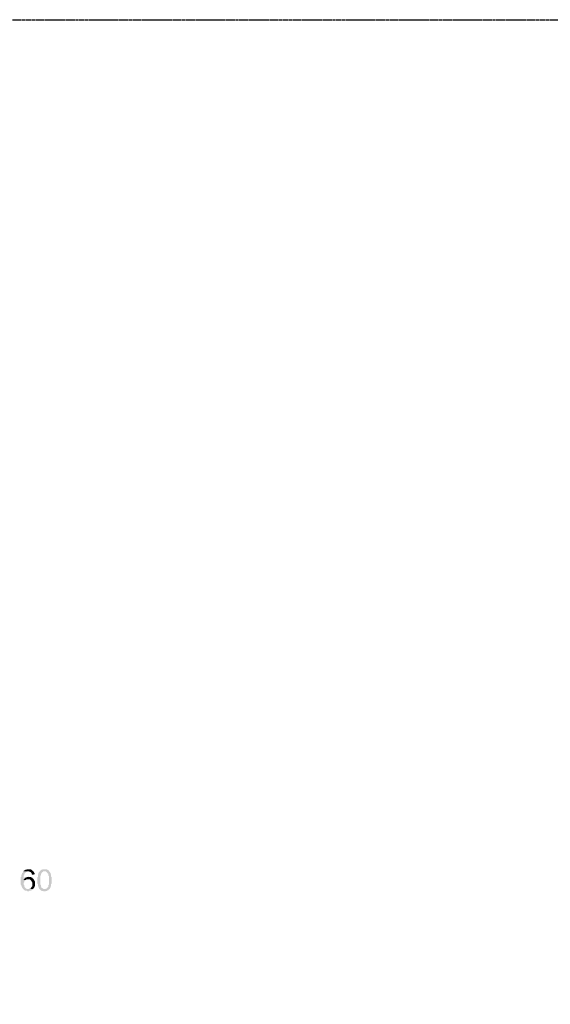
# Model space of a CAD drawing. Header units: millimetres. Extents: x -523 to 1404227, y -783705 to 1038705.
# Tile 208 of 256: x 407798 to 411737, y 245432 to 252743. Entities that reach past the tile are written whole.
import ezdxf

# ---------------------------------------------------------------- set-up
doc = ezdxf.new("R2010")
doc.units = ezdxf.units.MM
doc.linetypes.add('ACAD_ISO08W100', pattern=[36, 24, -3, 6, -3])
doc.layers.add('!!ELEKTRYKA', color=7, linetype='Continuous')

msp = doc.modelspace()

# ---------------------------------------------------------------- hatches: boundary and pattern name
at = {"layer": '!!ELEKTRYKA', "linetype": 'ACAD_ISO08W100'}
for points in [[(407827.54, 246418.5), (407822.95, 246418.5), (407822.95, 246418.5), (407822.95, 246414.27), (407819.27, 246410.05), (407819.27, 246405.82), (407814.68, 246405.82), (407814.68, 246401.59), (407814.68, 246397.37), (407811, 246393.14), (407811, 246388.91), (407811, 246384.68), (407811, 246380.46), (407806.41, 246376.23), (407806.41, 246371.91), (407806.41, 246367.68), (407806.41, 246359.23), (407806.41, 246355), (407806.41, 246350.78), (407806.41, 246346.55), (407806.41, 246342.32), (407806.41, 246338.1), (407806.41, 246333.87), (407806.41, 246325.41), (407806.41, 246321.19), (407811, 246316.96), (407811, 246312.73), (407811, 246308.41), (407814.68, 246304.19), (407814.68, 246299.96), (407814.68, 246299.96), (407819.27, 246295.73), (407819.27, 246291.51), (407822.95, 246291.51), (407822.95, 246287.28), (407827.54, 246287.28), (407827.54, 246283.05), (407832.14, 246278.82), (407835.81, 246278.82), (407840.41, 246274.6), (407844.08, 246274.6), (407848.68, 246274.6), (407853.27, 246274.6), (407856.95, 246270.37), (407861.54, 246270.37), (407861.54, 246270.37), (407865.22, 246270.37), (407869.81, 246274.6), (407874.41, 246274.6), (407878.08, 246274.6), (407882.68, 246274.6), (407887.27, 246278.82), (407887.27, 246278.82), (407890.95, 246283.05), (407895.54, 246283.05), (407899.22, 246287.28), (407861.54, 246287.28), (407856.95, 246287.28), (407853.27, 246287.28), (407848.68, 246291.51), (407844.08, 246291.51), (407844.08, 246291.51), (407840.41, 246295.73), (407835.81, 246299.96), (407835.81, 246304.19), (407832.14, 246308.41), (407832.14, 246308.41), (407832.14, 246312.73), (407832.14, 246316.96), (407827.54, 246321.19), (407827.54, 246325.41), (407827.54, 246329.64), (407827.54, 246333.87), (407832.14, 246338.1), (407832.14, 246342.32), (407832.14, 246346.55), (407835.81, 246346.55), (407840.41, 246350.78), (407840.41, 246355), (407844.08, 246355), (407827.54, 246355), (407827.54, 246359.23), (407827.54, 246363.46), (407827.54, 246371.91), (407827.54, 246376.23), (407827.54, 246380.46), (407827.54, 246384.68), (407827.54, 246388.91), (407832.14, 246388.91), (407832.14, 246393.14), (407832.14, 246397.37), (407835.81, 246401.59), (407835.81, 246405.82), (407840.41, 246410.05), (407844.08, 246410.05), (407844.08, 246414.27), (407848.68, 246414.27), (407853.27, 246418.5), (407856.95, 246418.5), (407861.54, 246418.5)], [(407865.47, 246435.38), (407861.79, 246435.38), (407857.2, 246435.38), (407853.53, 246435.38), (407848.93, 246431.16), (407844.34, 246431.16), (407840.66, 246431.16), (407836.07, 246426.93), (407832.39, 246426.93), (407827.8, 246422.7), (407827.8, 246418.48), (407861.79, 246418.48), (407861.79, 246418.48), (407865.47, 246418.48), (407870.06, 246418.48), (407874.66, 246414.25), (407878.33, 246414.25), (407882.93, 246410.03), (407882.93, 246410.03), (407887.52, 246405.8), (407887.52, 246401.57), (407887.52, 246397.35), (407891.2, 246393.12), (407908.65, 246397.35), (407908.65, 246397.35), (407908.65, 246401.57), (407908.65, 246405.8), (407904.06, 246410.03), (407904.06, 246414.25), (407899.46, 246418.48), (407899.46, 246422.7), (407895.79, 246422.7), (407891.2, 246426.93), (407891.2, 246426.93), (407887.52, 246431.16), (407882.93, 246431.16), (407878.33, 246435.38), (407874.66, 246435.38), (407870.06, 246435.38)], [(407945.76, 246418.55), (407942.09, 246414.32), (407942.09, 246410.01), (407937.5, 246410.01), (407937.5, 246405.78), (407937.5, 246397.34), (407933.83, 246397.34), (407933.83, 246393.11), (407933.83, 246388.89), (407933.83, 246388.89), (407933.83, 246384.67), (407933.83, 246380.44), (407929.24, 246371.9), (407929.24, 246367.68), (407929.24, 246363.46), (407929.24, 246359.23), (407929.24, 246355.01), (407929.24, 246350.78), (407929.24, 246346.56), (407929.24, 246338.11), (407929.24, 246333.89), (407929.24, 246329.58), (407933.83, 246325.35), (407933.83, 246321.13), (407933.83, 246316.9), (407933.83, 246312.68), (407937.5, 246308.46), (407937.5, 246304.23), (407937.5, 246300.01), (407942.09, 246295.79), (407942.09, 246295.79), (407942.09, 246291.47), (407945.76, 246287.25), (407945.76, 246287.25), (407984.33, 246287.25), (407979.74, 246287.25), (407976.06, 246287.25), (407971.47, 246291.47), (407967.8, 246291.47), (407967.8, 246295.79), (407963.21, 246295.79), (407958.62, 246300.01), (407958.62, 246300.01), (407958.62, 246304.23), (407954.95, 246308.46), (407954.95, 246308.46), (407954.95, 246312.68), (407954.95, 246316.9), (407950.35, 246321.13), (407950.35, 246325.35), (407950.35, 246329.58), (407950.35, 246333.89), (407950.35, 246342.34), (407950.35, 246346.56), (407950.35, 246355.01), (407950.35, 246355.01), (407950.35, 246363.46), (407950.35, 246367.68), (407950.35, 246371.9), (407950.35, 246380.44), (407950.35, 246384.67), (407954.95, 246388.89), (407954.95, 246393.11), (407954.95, 246397.34), (407954.95, 246397.34), (407958.62, 246401.56), (407958.62, 246405.78), (407958.62, 246405.78), (407963.21, 246410.01), (407967.8, 246414.32), (407971.47, 246414.32), (407971.47, 246418.55), (407976.06, 246418.55), (407979.74, 246418.55)], [(407984.13, 246435.39), (407980.46, 246435.39), (407975.87, 246435.39), (407972.19, 246435.39), (407967.6, 246435.39), (407963.01, 246431.17), (407959.34, 246431.17), (407954.75, 246426.95), (407954.75, 246426.95), (407951.08, 246426.95), (407951.08, 246422.73), (407946.49, 246418.5), (407980.46, 246418.5), (407984.13, 246418.5), (407988.72, 246418.5), (407993.31, 246418.5), (407996.98, 246414.28), (407996.98, 246414.28), (408001.57, 246409.96), (408006.16, 246405.74), (408006.16, 246405.74), (408006.16, 246401.52), (408009.83, 246401.52), (408009.83, 246397.3), (408009.83, 246393.07), (408009.83, 246388.85), (408014.42, 246384.63), (408014.42, 246380.4), (408014.42, 246376.18), (408014.42, 246371.86), (408014.42, 246367.64), (408014.42, 246359.2), (408014.42, 246354.97), (408014.42, 246350.75), (408014.42, 246346.53), (408014.42, 246342.3), (408014.42, 246333.77), (408014.42, 246329.54), (408014.42, 246325.32), (408014.42, 246321.1), (408009.83, 246316.87), (408009.83, 246312.65), (408009.83, 246308.43), (408009.83, 246304.2), (408006.16, 246304.2), (408006.16, 246299.89), (408006.16, 246299.89), (408001.57, 246295.67), (407996.98, 246291.44), (407993.31, 246291.44), (407988.72, 246287.22), (407984.13, 246287.22), (407984.13, 246287.22), (407946.49, 246287.22), (407951.08, 246283), (407954.75, 246278.77), (407959.34, 246278.77), (407959.34, 246274.55), (407963.01, 246274.55), (407967.6, 246274.55), (407972.19, 246274.55), (407975.87, 246270.33), (407984.13, 246270.33), (407984.13, 246270.33), (407988.72, 246270.33), (407993.31, 246274.55), (407996.98, 246274.55), (408001.57, 246274.55), (408006.16, 246278.77), (408009.83, 246278.77), (408009.83, 246283), (408014.42, 246283), (408014.42, 246283), (408018.1, 246287.22), (408022.69, 246291.44), (408022.69, 246295.67), (408027.28, 246299.89), (408027.28, 246304.2), (408027.28, 246308.43), (408030.95, 246308.43), (408030.95, 246312.65), (408030.95, 246316.87), (408030.95, 246321.1), (408030.95, 246325.32), (408035.54, 246329.54), (408035.54, 246333.77), (408035.54, 246337.99), (408035.54, 246342.3), (408035.54, 246346.53), (408035.54, 246354.97), (408035.54, 246354.97), (408035.54, 246363.42), (408035.54, 246367.64), (408035.54, 246371.86), (408035.54, 246376.18), (408030.95, 246380.4), (408030.95, 246384.63), (408030.95, 246388.85), (408030.95, 246393.07), (408030.95, 246393.07), (408027.28, 246401.52), (408027.28, 246405.74), (408027.28, 246405.74), (408022.69, 246409.96), (408022.69, 246414.28), (408018.1, 246418.5), (408014.42, 246422.73), (408014.42, 246426.95), (408009.83, 246426.95), (408006.16, 246431.17), (408006.16, 246431.17), (408001.57, 246431.17), (407996.98, 246435.39), (407993.31, 246435.39), (407988.72, 246435.39)], [(407865.47, 246380.35), (407865.47, 246380.35), (407861.79, 246376.12), (407857.2, 246376.12), (407853.53, 246376.12), (407848.93, 246376.12), (407844.34, 246371.9), (407840.66, 246371.9), (407836.07, 246371.9), (407836.07, 246367.67), (407832.39, 246363.44), (407827.8, 246359.22), (407827.8, 246354.99), (407844.34, 246354.99), (407848.93, 246359.22), (407853.53, 246359.22), (407857.2, 246359.22), (407861.79, 246359.22), (407899.46, 246363.44), (407895.79, 246367.67), (407891.2, 246367.67), (407891.2, 246371.9), (407887.52, 246371.9), (407882.93, 246376.12), (407878.33, 246376.12), (407874.66, 246376.12), (407870.06, 246376.12)], [(407899.27, 246363.48), (407861.61, 246359.25), (407866.2, 246359.25), (407869.88, 246359.25), (407874.47, 246359.25), (407878.15, 246355.03), (407878.15, 246355.03), (407882.74, 246350.8), (407882.74, 246350.8), (407887.33, 246346.49), (407887.33, 246342.26), (407891.01, 246338.04), (407891.01, 246333.81), (407891.01, 246329.58), (407891.01, 246325.36), (407891.01, 246321.13), (407891.01, 246316.91), (407891.01, 246312.68), (407891.01, 246308.46), (407887.33, 246304.23), (407887.33, 246300.01), (407882.74, 246300.01), (407882.74, 246295.69), (407878.15, 246291.46), (407874.47, 246291.46), (407869.88, 246287.24), (407866.2, 246287.24), (407861.61, 246287.24), (407899.27, 246287.24), (407899.27, 246291.46), (407903.87, 246295.69), (407903.87, 246300.01), (407908.46, 246300.01), (407908.46, 246304.23), (407908.46, 246308.46), (407912.13, 246312.68), (407912.13, 246316.91), (407912.13, 246321.13), (407912.13, 246325.36), (407912.13, 246329.58), (407912.13, 246333.81), (407912.13, 246338.04), (407912.13, 246342.26), (407908.46, 246346.49), (407908.46, 246350.8), (407903.87, 246355.03), (407903.87, 246359.25), (407899.27, 246359.25)]]:
    msp.add_hatch(color=7, dxfattribs=at).paths.add_polyline_path(points)

# ---------------------------------------------------------------- linework, layer by layer
at = {"layer": '!!ELEKTRYKA', "color": 7, "linetype": 'ACAD_ISO08W100', "lineweight": -3}
msp.add_lwpolyline([(392587.33, 252743.28), (430887.24, 252743.28), (430887.24, 224442.69), (392587.33, 224442.69)], close=True, dxfattribs=at)

doc.saveas('drawing.dxf')
